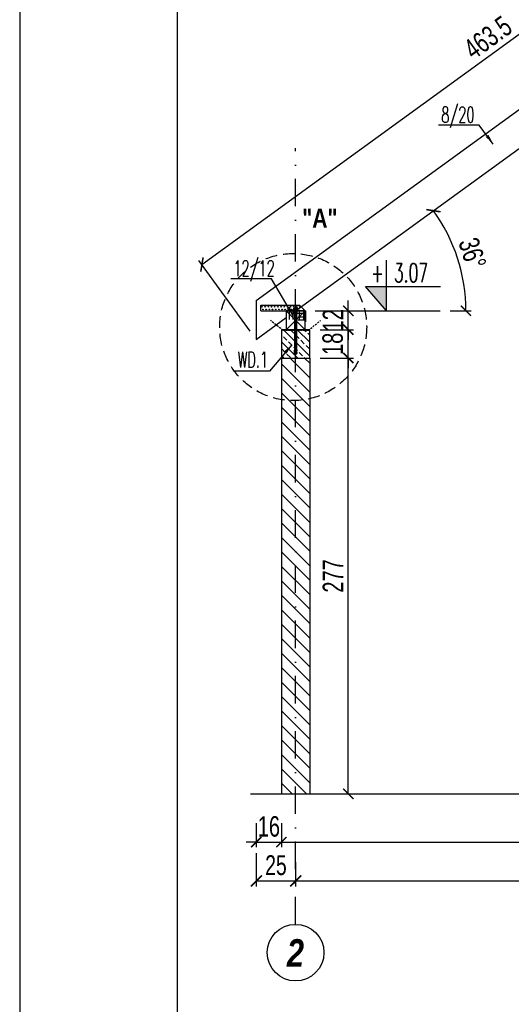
# Model space of a CAD drawing. Extents: x 10476 to 23681, y -304923 to -300723.
# Tile 12 of 25: x 21581 to 21893, y -304397 to -303771. Entities that reach past the tile are written whole.
import ezdxf

# ---------------------------------------------------------------- set-up
doc = ezdxf.new("R2010")
doc.units = 0
doc.header["$MEASUREMENT"] = 0
for name, pattern in [('DASHDOT', [1, 0.5, -0.25, 0, -0.25]), ('DASHED', [0.75, 0.5, -0.25]), ('HIDDEN', [0.375, 0.25, -0.125])]:
    doc.linetypes.add(name, pattern=pattern)
doc.layers.get('0').update_dxf_attribs({"linetype": 'CONTINUOUS'})
doc.layers.get('DEFPOINTS').update_dxf_attribs({"linetype": 'CONTINUOUS'})
doc.layers.add('OBRYS', color=7, linetype='CONTINUOUS')
doc.styles.add('GRYF', font='arialbd.ttf', dxfattribs={"width": 0.8})
doc.styles.add('kursywa', font='arialbi.ttf', dxfattribs={"width": 0.8})
doc.styles.add('RAMKA', font='arial.ttf', dxfattribs={"width": 0.7})
doc.styles.get("Standard").update_dxf_attribs({"font": 'txt.shx', "width": 0.6})
doc.dimstyles.new('1-50', dxfattribs={"dimscale": 6.5, "dimtxt": 2, "dimasz": 1, "dimexe": 0.5, "dimexo": 1, "dimgap": 0.5, "dimtad": 1, "dimrnd": 0.5, "dimdsep": 46, "dimtxsty": 'RAMKA', "dimblk": 'ARCHTICK', "dimcen": 0, "dimclrd": 2, "dimclre": 2, "dimclrt": 7, "dimadec": 0, "dimazin": 2, "dimtfac": 1, "dimtix": 1, "dimtmove": 0, "dimatfit": 3, "dimfxl": 1, "dimtolj": 1, "dimarcsym": 0})
doc.dimstyles.new('1-75', dxfattribs={"dimscale": 7, "dimtxt": 1.8, "dimasz": 1, "dimexe": 0.5, "dimexo": 1, "dimgap": 0.5, "dimtad": 1, "dimrnd": 0.5, "dimdsep": 46, "dimtxsty": 'RAMKA', "dimblk": 'ARCHTICK', "dimcen": 0, "dimclrd": 2, "dimclre": 2, "dimclrt": 7, "dimadec": 0, "dimazin": 2, "dimtfac": 1, "dimtix": 1, "dimtmove": 0, "dimatfit": 3, "dimfxl": 1, "dimtolj": 1, "dimarcsym": 0})

# ---------------------------------------------------------------- blocks, each defined once
blk = doc.blocks.new('_ArchTick')
at = {"color": 0, "linetype": 'Continuous', "const_width": 0.15}
blk.add_lwpolyline([(-0.5, -0.5), (0.5, 0.5)], dxfattribs=at)
blk = doc.blocks.new('*D91')
at = {"color": 2, "lineweight": -2, "ltscale": 35, "transparency": 16777216}
for p, q in [((21771.66, -303986.11), (21792.91, -303986.11)), ((21789.66, -304263.11), (21789.66, -303986.11)), ((21771.66, -304263.11), (21792.91, -304263.11))]:
    blk.add_line(p, q, dxfattribs=at)
at = {"layer": 'DEFPOINTS', "color": 0, "ltscale": 35, "transparency": 16777216}
for p in [(21765.16, -303986.11), (21789.66, -303986.11), (21765.16, -304263.11)]:
    blk.add_point(p, dxfattribs=at)
at = {"color": 2, "lineweight": -2, "ltscale": 35, "transparency": 16777216, "xscale": 6.5, "yscale": 6.5, "zscale": 6.5}
for p, rotation in [((21789.66, -303986.11), 90), ((21789.66, -304263.11), 270)]:
    blk.add_blockref('_ArchTick', p, dxfattribs=dict(at, rotation=rotation))
at = {"color": 7, "ltscale": 35, "transparency": 16777216, "insert": (21779.89, -304124.61), "char_height": 13, "attachment_point": 5, "rotation": 90, "style": 'RAMKA'}
blk.add_mtext('\\A1;277', dxfattribs=at)
blk = doc.blocks.new('*D92')
at = {"color": 2, "lineweight": -2, "ltscale": 35, "transparency": 16777216}
for p, q in [((21789.66, -303968.11), (21789.66, -303961.61)), ((21771.66, -303968.11), (21792.91, -303968.11)), ((21789.66, -303986.11), (21789.66, -303968.11)), ((21771.66, -303986.11), (21792.91, -303986.11)), ((21789.66, -303986.11), (21789.66, -303992.61))]:
    blk.add_line(p, q, dxfattribs=at)
at = {"layer": 'DEFPOINTS', "color": 0, "ltscale": 35, "transparency": 16777216}
for p in [(21765.16, -303968.11), (21789.66, -303968.11), (21765.16, -303986.11)]:
    blk.add_point(p, dxfattribs=at)
at = {"color": 2, "lineweight": -2, "ltscale": 35, "transparency": 16777216, "xscale": 6.5, "yscale": 6.5, "zscale": 6.5}
for p, rotation in [((21789.66, -303968.11), 270), ((21789.66, -303986.11), 90)]:
    blk.add_blockref('_ArchTick', p, dxfattribs=dict(at, rotation=rotation))
at = {"color": 7, "ltscale": 35, "transparency": 16777216, "insert": (21779.78, -303977.11), "char_height": 13, "attachment_point": 5, "rotation": 90, "style": 'RAMKA'}
blk.add_mtext('\\A1;18', dxfattribs=at)
blk = doc.blocks.new('*D93')
at = {"color": 2, "lineweight": -2, "ltscale": 35, "transparency": 16777216}
for p, q in [((21789.66, -303956.11), (21789.66, -303949.61)), ((21768.66, -303956.11), (21792.91, -303956.11)), ((21789.66, -303968.11), (21789.66, -303956.11)), ((21771.66, -303968.11), (21792.91, -303968.11)), ((21789.66, -303968.11), (21789.66, -303974.61))]:
    blk.add_line(p, q, dxfattribs=at)
at = {"layer": 'DEFPOINTS', "color": 0, "ltscale": 35, "transparency": 16777216}
for p in [(21762.16, -303956.11), (21789.66, -303956.11), (21765.16, -303968.11)]:
    blk.add_point(p, dxfattribs=at)
at = {"color": 2, "lineweight": -2, "ltscale": 35, "transparency": 16777216, "xscale": 6.5, "yscale": 6.5, "zscale": 6.5}
for p, rotation in [((21789.66, -303956.11), 270), ((21789.66, -303968.11), 90)]:
    blk.add_blockref('_ArchTick', p, dxfattribs=dict(at, rotation=rotation))
at = {"color": 7, "ltscale": 35, "transparency": 16777216, "insert": (21779.89, -303962.11), "char_height": 13, "attachment_point": 5, "rotation": 90, "style": 'RAMKA'}
blk.add_mtext('\\A1;12', dxfattribs=at)
blk = doc.blocks.new('*D94')
at = {"color": 2, "lineweight": -2, "ltscale": 35, "transparency": 16777216}
blk.add_line((21854.47, -303956.11), (21867.64, -303956.11), dxfattribs=at)
blk.add_arc((21756.16, -303956.11), 108.23, 360, 36, dxfattribs=at)
at = {"layer": 'DEFPOINTS', "color": 0, "ltscale": 35, "transparency": 16777216}
for p in [(22106.17, -303701.81), (21862.03, -303933.6), (21756.16, -303956.11), (21780.79, -303956.11), (21847.97, -303956.11)]:
    blk.add_point(p, dxfattribs=at)
at = {"color": 2, "lineweight": -2, "ltscale": 35, "transparency": 16777216, "xscale": 6.5, "yscale": 6.5, "zscale": 6.5}
for p, rotation in [((21843.72, -303892.49), 126.0000000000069), ((21864.39, -303956.11), 269.999999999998)]:
    blk.add_blockref('_ArchTick', p, dxfattribs=dict(at, rotation=rotation))
at = {"color": 7, "ltscale": 35, "transparency": 16777216, "insert": (21868.5, -303919.6), "char_height": 13, "attachment_point": 5, "rotation": 288, "style": 'RAMKA'}
blk.add_mtext('\\A1;36°', dxfattribs=at)
blk = doc.blocks.new('*D95')
at = {"color": 2, "lineweight": -2, "ltscale": 35, "transparency": 16777216}
for p, q in [((22102.35, -303696.55), (22069.72, -303651.64)), ((21696.62, -303926.73), (22071.63, -303654.26)), ((21727.34, -303969.01), (21694.71, -303924.1))]:
    blk.add_line(p, q, dxfattribs=at)
at = {"layer": 'DEFPOINTS', "color": 0, "ltscale": 35, "transparency": 16777216}
for p in [(22071.63, -303654.26), (22106.17, -303701.81), (21731.16, -303974.27)]:
    blk.add_point(p, dxfattribs=at)
at = {"color": 2, "lineweight": -2, "ltscale": 35, "transparency": 16777216, "xscale": 6.5, "yscale": 6.5, "zscale": 6.5}
for p, rotation in [((22071.63, -303654.26), 36.00000000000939), ((21696.62, -303926.73), 216.0000000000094)]:
    blk.add_blockref('_ArchTick', p, dxfattribs=dict(at, rotation=rotation))
at = {"color": 7, "ltscale": 35, "transparency": 16777216, "insert": (21878.31, -303782.49), "char_height": 13, "attachment_point": 5, "rotation": 36, "style": 'RAMKA'}
blk.add_mtext('\\A1;463.5', dxfattribs=at)
blk = doc.blocks.new('*D96')
at = {"color": 2, "lineweight": -2, "ltscale": 35, "transparency": 16777216}
for p, q in [((21731.16, -304281.81), (21731.16, -304296.99)), ((21747.16, -304281.81), (21747.16, -304296.99)), ((21731.16, -304293.74), (21724.66, -304293.74)), ((21731.16, -304293.74), (21747.16, -304293.74)), ((21747.16, -304293.74), (21753.66, -304293.74))]:
    blk.add_line(p, q, dxfattribs=at)
at = {"layer": 'DEFPOINTS', "color": 0, "ltscale": 35, "transparency": 16777216}
for p in [(21731.16, -304275.31), (21747.16, -304275.31), (21747.16, -304293.74)]:
    blk.add_point(p, dxfattribs=at)
at = {"color": 2, "lineweight": -2, "ltscale": 35, "transparency": 16777216, "xscale": 6.5, "yscale": 6.5, "zscale": 6.5}
blk.add_blockref('_ArchTick', (21731.16, -304293.74), dxfattribs=at)
at = {"color": 2, "lineweight": -2, "ltscale": 35, "transparency": 16777216, "xscale": 6.5, "yscale": 6.5, "zscale": 6.5, "rotation": 180}
blk.add_blockref('_ArchTick', (21747.16, -304293.74), dxfattribs=at)
at = {"color": 7, "ltscale": 35, "transparency": 16777216, "insert": (21739.16, -304283.86), "char_height": 13, "attachment_point": 5, "style": 'RAMKA'}
blk.add_mtext('\\A1;16', dxfattribs=at)
blk = doc.blocks.new('*D97')
at = {"color": 2, "lineweight": -2, "ltscale": 35, "transparency": 16777216}
for p, q in [((21747.16, -304281.81), (21747.16, -304296.99)), ((21747.16, -304293.74), (22431.16, -304293.74)), ((22431.16, -304293.64), (22431.16, -304296.99))]:
    blk.add_line(p, q, dxfattribs=at)
at = {"layer": 'DEFPOINTS', "color": 0, "ltscale": 35, "transparency": 16777216}
for p in [(21747.16, -304275.31), (22431.16, -304287.14), (22431.16, -304293.74)]:
    blk.add_point(p, dxfattribs=at)
at = {"color": 2, "lineweight": -2, "ltscale": 35, "transparency": 16777216, "xscale": 6.5, "yscale": 6.5, "zscale": 6.5, "rotation": 180}
blk.add_blockref('_ArchTick', (21747.16, -304293.74), dxfattribs=at)
at = {"color": 2, "lineweight": -2, "ltscale": 35, "transparency": 16777216, "xscale": 6.5, "yscale": 6.5, "zscale": 6.5}
blk.add_blockref('_ArchTick', (22431.16, -304293.74), dxfattribs=at)
at = {"color": 7, "ltscale": 35, "transparency": 16777216, "insert": (22089.16, -304283.86), "char_height": 13, "attachment_point": 5, "style": 'RAMKA'}
blk.add_mtext('\\A1;684', dxfattribs=at)
blk = doc.blocks.new('W')
at = {"layer": 'OBRYS', "linetype": 'Continuous'}
for p, q in [((0, -32.09), (0, 0)), ((0, -32.09), (-13.28, -16.67)), ((-13.28, -16.67), (34.41, -16.67))]:
    blk.add_line(p, q, dxfattribs=at)
blk = doc.blocks.new('*D103')
at = {"color": 2, "lineweight": -2, "ltscale": 35, "transparency": 16777216}
for p, q in [((21731.16, -304300.74), (21731.16, -304321.91)), ((21756.16, -304306.54), (21756.16, -304321.91)), ((21731.16, -304318.41), (21756.16, -304318.41))]:
    blk.add_line(p, q, dxfattribs=at)
at = {"layer": 'DEFPOINTS', "color": 0, "ltscale": 35, "transparency": 16777216}
for p in [(21731.16, -304293.74), (21756.16, -304299.54), (21756.16, -304318.41)]:
    blk.add_point(p, dxfattribs=at)
at = {"color": 2, "lineweight": -2, "ltscale": 35, "transparency": 16777216, "xscale": 7, "yscale": 7, "zscale": 7, "rotation": 180}
blk.add_blockref('_ArchTick', (21731.16, -304318.41), dxfattribs=at)
at = {"color": 2, "lineweight": -2, "ltscale": 35, "transparency": 16777216, "xscale": 7, "yscale": 7, "zscale": 7}
blk.add_blockref('_ArchTick', (21756.16, -304318.41), dxfattribs=at)
at = {"color": 7, "ltscale": 35, "transparency": 16777216, "insert": (21743.66, -304308.48), "char_height": 12.6, "attachment_point": 5, "style": 'RAMKA'}
blk.add_mtext('\\A1;25', dxfattribs=at)
blk = doc.blocks.new('*D104')
at = {"color": 2, "lineweight": -2, "ltscale": 35, "transparency": 16777216}
for p, q in [((21756.16, -304306.54), (21756.16, -304321.91)), ((22422.16, -304307.33), (22422.16, -304321.91)), ((21756.16, -304318.41), (22422.16, -304318.41))]:
    blk.add_line(p, q, dxfattribs=at)
at = {"layer": 'DEFPOINTS', "color": 0, "ltscale": 35, "transparency": 16777216}
for p in [(21756.16, -304299.54), (22422.16, -304300.33), (22422.16, -304318.41)]:
    blk.add_point(p, dxfattribs=at)
at = {"color": 2, "lineweight": -2, "ltscale": 35, "transparency": 16777216, "xscale": 7, "yscale": 7, "zscale": 7, "rotation": 180}
blk.add_blockref('_ArchTick', (21756.16, -304318.41), dxfattribs=at)
at = {"color": 2, "lineweight": -2, "ltscale": 35, "transparency": 16777216, "xscale": 7, "yscale": 7, "zscale": 7}
blk.add_blockref('_ArchTick', (22422.16, -304318.41), dxfattribs=at)
at = {"color": 7, "ltscale": 35, "transparency": 16777216, "insert": (22089.16, -304308.48), "char_height": 12.6, "attachment_point": 5, "style": 'RAMKA'}
blk.add_mtext('\\A1;666', dxfattribs=at)

msp = doc.modelspace()

# ---------------------------------------------------------------- hatches: boundary and pattern name
at = {"linetype": 'Continuous', "ltscale": 35}
h = msp.add_hatch(dxfattribs=at)
h.set_pattern_fill('ANSI33', scale=25, angle=-90, style=0)
h.set_pattern_definition([(315, (191703.746, -280476.76), (4.41941738, 4.41941738), []), (315, (191703.746, -280481.1795), (4.41941738, 4.41941738), [3.125, -1.5625])])
h.paths.add_polyline_path([(21747.16027, -303986.10734), (21765.16027, -303986.10734), (21765.16027, -303968.10734), (21747.16027, -303968.10734)])
at = {"linetype": 'DASHDOT', "ltscale": 35}
h = msp.add_hatch(dxfattribs=at)
h.set_pattern_fill('CEGŁA_ZWYKŁA', color=2, scale=100, angle=-90, style=0, pattern_type=2)
h.set_pattern_definition([(315, (53908.0826, -166799.379), (4.5961939, 4.5961939), [])])
h.paths.add_polyline_path([(21747.16027, -303986.10734), (21747.16027, -304263.10734), (21765.16027, -304263.10734), (21765.16027, -303986.10734), (21752.16027, -303986.10734)])

# ---------------------------------------------------------------- linework, layer by layer
at = {"color": 7, "ltscale": 35}
for p, q in [((21731.16027, -303949.54954), (22089.16027, -303689.44732)), ((21756.16027, -303956.10734), (21952.98288, -303813.10734)), ((21731.16027, -303949.54954), (21731.16027, -303974.2709)), ((21731.16027, -303974.2709), (21750.16027, -303960.46659))]:
    msp.add_line(p, q, dxfattribs=at)
at = {"color": 2, "linetype": 'DASHDOT', "ltscale": 35}
msp.add_line((21756.16027, -304346.00926), (21756.16027, -303852.81008), dxfattribs=at)
at = {"color": 7}
for p, q in [((21734.16027, -303956.10734), (21734.16027, -303952.60734)), ((21734.16027, -303952.60734), (21758.66027, -303952.60734)), ((21734.16027, -303956.10734), (21762.55963, -303956.10734))]:
    msp.add_line(p, q, dxfattribs=at)
at = {"color": 2, "linetype": 'Continuous'}
for p, q in [((21756.16027, -303953.38115), (21756.16027, -303963.40082)), ((21754.66027, -303955.80734), (21757.66027, -303955.80734)), ((21754.66027, -303956.10734), (21754.66027, -303955.80734)), ((21757.66027, -303956.10734), (21754.66027, -303956.10734)), ((21754.96027, -303954.50734), (21754.77427, -303954.61473)), ((21754.77427, -303954.61473), (21754.77427, -303955.69995)), ((21754.77427, -303955.69995), (21754.96027, -303955.80734)), ((21757.36027, -303954.50734), (21754.96027, -303954.50734)), ((21755.36027, -303954.34139), (21755.54432, -303954.15734)), ((21756.96027, -303954.34139), (21755.36027, -303954.34139)), ((21755.36027, -303954.34139), (21755.36027, -303954.50734)), ((21755.36027, -303956.10734), (21755.36027, -303979.65734)), ((21755.46727, -303955.69995), (21755.46727, -303954.61473)), ((21755.48297, -303954.50734), (21755.48297, -303954.21869)), ((21755.54432, -303954.15734), (21756.77622, -303954.15734)), ((21755.66027, -303953.90734), (21755.56027, -303954.00734)), ((21755.56027, -303954.15734), (21755.56027, -303954.00734)), ((21755.56027, -303954.00734), (21756.76027, -303954.00734)), ((21756.66027, -303953.90734), (21755.66027, -303953.90734)), ((21756.76027, -303954.00734), (21756.66027, -303953.90734)), ((21756.76027, -303954.15734), (21756.76027, -303954.00734)), ((21756.77622, -303954.15734), (21756.96027, -303954.34139)), ((21756.83757, -303954.50734), (21756.83757, -303954.21869)), ((21756.85327, -303954.61473), (21756.85327, -303955.69995)), ((21756.96027, -303954.34139), (21756.96027, -303954.50734)), ((21756.96027, -303979.65734), (21756.96027, -303956.10734)), ((21757.54627, -303954.61473), (21757.36027, -303954.50734)), ((21757.36027, -303955.80734), (21757.54627, -303955.69995)), ((21757.54627, -303955.69995), (21757.54627, -303954.61473)), ((21757.66027, -303955.80734), (21757.66027, -303956.10734)), ((21755.56027, -303964.55109), (21755.56027, -303963.76285)), ((21755.56027, -303963.76285), (21756.16027, -303963.76285)), ((21756.16027, -303964.55109), (21755.56027, -303964.55109)), ((21756.06027, -303961.86285), (21755.66027, -303961.86285)), ((21755.66027, -303961.86285), (21755.66027, -303962.05109)), ((21755.66027, -303962.05109), (21756.06027, -303962.05109)), ((21755.66027, -303962.93344), (21755.66027, -303962.1099)), ((21755.66027, -303962.1099), (21755.82498, -303962.1099)), ((21755.82498, -303962.93344), (21755.66027, -303962.93344)), ((21755.66027, -303963.36873), (21755.66027, -303963.1805)), ((21755.66027, -303963.1805), (21755.89556, -303963.1805)), ((21756.06027, -303963.36873), (21755.66027, -303963.36873)), ((21756.06027, -303963.42756), (21755.66027, -303963.42756)), ((21755.66027, -303963.42756), (21755.66027, -303963.61579)), ((21755.66027, -303963.61579), (21756.06027, -303963.61579)), ((21756.06027, -303963.67462), (21755.66027, -303963.67462)), ((21755.66027, -303963.67462), (21755.66027, -303963.86285)), ((21755.66027, -303963.86285), (21755.77792, -303963.86285)), ((21755.77792, -303964.26285), (21755.66027, -303964.26285)), ((21755.66027, -303964.26285), (21755.66027, -303964.45109)), ((21755.66027, -303964.45109), (21756.06027, -303964.45109)), ((21755.77792, -303963.86285), (21755.77792, -303964.26285)), ((21755.82498, -303962.1099), (21755.82498, -303962.42755)), ((21755.82498, -303962.42755), (21756.06027, -303962.42755)), ((21756.06027, -303962.61578), (21755.82498, -303962.61578)), ((21755.82498, -303962.61578), (21755.82498, -303962.93344)), ((21755.89556, -303962.80402), (21756.06027, -303962.80402)), ((21755.89556, -303963.1805), (21755.89556, -303962.80402)), ((21755.94262, -303964.26285), (21755.94262, -303963.86285)), ((21755.94262, -303963.86285), (21756.06027, -303963.86285)), ((21756.06027, -303964.26285), (21755.94262, -303964.26285)), ((21756.06027, -303962.05109), (21756.06027, -303961.86285)), ((21756.06027, -303962.42755), (21756.06027, -303962.61578)), ((21756.06027, -303962.80402), (21756.06027, -303963.36873)), ((21756.06027, -303963.61579), (21756.06027, -303963.42756)), ((21756.06027, -303963.86285), (21756.06027, -303963.67462)), ((21756.06027, -303964.45109), (21756.06027, -303964.26285)), ((21756.16027, -303963.76285), (21756.16027, -303964.55109)), ((21756.16027, -303964.92026), (21756.16027, -303984.06944)), ((21755.26364, -303982.48125), (21755.24816, -303982.81584)), ((21755.24816, -303982.81584), (21755.37496, -303982.82248)), ((21755.30749, -303981.53385), (21755.26364, -303982.48125)), ((21755.36335, -303980.32699), (21755.30749, -303981.53385)), ((21755.36027, -303979.65734), (21755.36027, -303979.80739)), ((21755.36027, -303979.80739), (21756.96027, -303979.80739)), ((21755.37496, -303982.82248), (21755.51361, -303982.69778)), ((21755.79724, -303980.32699), (21755.37548, -303980.32699)), ((21756.94027, -303979.80739), (21755.38027, -303979.80739)), ((21755.38039, -303983.20734), (21755.38039, -303982.81902)), ((21755.38039, -303982.85388), (21756.94015, -303982.85388)), ((21756.94015, -303983.20734), (21755.38039, -303983.20734)), ((21755.38039, -303983.20734), (21755.58039, -303983.40734)), ((21755.51361, -303982.69778), (21755.59108, -303982.52136)), ((21755.58039, -303983.40734), (21756.74015, -303983.40734)), ((21755.5812, -303979.8672), (21755.5812, -303980.32699)), ((21755.59108, -303982.52136), (21755.64803, -303982.33424)), ((21755.64803, -303982.33424), (21755.70517, -303982.15424)), ((21755.70517, -303982.15424), (21755.73591, -303981.56758)), ((21755.78354, -303980.5883), (21755.79724, -303980.32699)), ((21756.93361, -303980.32699), (21755.96059, -303980.32699)), ((21755.96059, -303980.32699), (21755.97429, -303980.5883)), ((21756.02269, -303981.59703), (21756.05393, -303982.19322)), ((21756.05393, -303982.19322), (21756.10181, -303982.35479)), ((21756.10181, -303982.35479), (21756.14777, -303982.52161)), ((21756.14777, -303982.52161), (21756.22606, -303982.69682)), ((21756.22606, -303982.69682), (21756.34706, -303982.80063)), ((21756.34706, -303982.80063), (21756.57233, -303982.84205)), ((21756.57233, -303982.84205), (21756.71984, -303982.82384)), ((21756.71984, -303982.82384), (21756.85071, -303982.75449)), ((21756.73934, -303980.32699), (21756.73934, -303979.8672)), ((21756.74015, -303983.40734), (21756.94015, -303983.20734)), ((21756.85071, -303982.75449), (21756.94759, -303982.63838)), ((21756.94015, -303982.6509), (21756.94015, -303983.20734)), ((21757.0327, -303982.01765), (21756.94409, -303980.32699)), ((21756.94759, -303982.63838), (21756.99757, -303982.50177)), ((21756.96027, -303979.80739), (21756.96027, -303979.65734))]:
    msp.add_line(p, q, dxfattribs=at)
at = {"color": 7, "ltscale": 25}
for p, q in [((21762.16027, -303956.10734), (21758.66027, -303952.60734)), ((21762.55963, -303963.19894), (21762.55963, -303956.10734))]:
    msp.add_line(p, q, dxfattribs=at)
at = {"color": 2, "ltscale": 35}
for p, q in [((21750.16027, -303968.10734), (21762.16027, -303956.10734)), ((21762.16027, -303968.10734), (21750.16027, -303956.10734)), ((21769.22035, -303956.10734), (21827.07946, -303956.10734)), ((21780.78667, -303956.10734), (21847.96937, -303956.10734)), ((21727.41336, -304263.10734), (22480.43774, -304263.10734))]:
    msp.add_line(p, q, dxfattribs=at)
at = {"color": 2, "ltscale": 25}
for p, q in [((21752.18981, -303955.88468), (21751.86019, -303955.88468)), ((21752.03591, -303955.87941), (21752.03591, -303961.58018)), ((21754.52205, -303955.88468), (21754.19243, -303955.88468)), ((21754.36815, -303955.87941), (21754.36815, -303961.58018)), ((21756.93045, -303955.88468), (21756.60082, -303955.88468)), ((21756.77655, -303955.87941), (21756.77655, -303961.58018)), ((21762.7685, -303957.90362), (21757.61089, -303957.90362)), ((21758.54166, -303955.88468), (21758.21203, -303955.88468)), ((21758.38776, -303955.87941), (21758.38776, -303961.58018)), ((21761.27952, -303955.88468), (21760.94989, -303955.88468)), ((21761.12562, -303955.87941), (21761.12562, -303961.58018)), ((21762.76037, -303958.15445), (21762.76037, -303957.69981)), ((21762.7685, -303960.08378), (21757.61089, -303960.08378)), ((21762.7685, -303962.08618), (21757.61089, -303962.08618)), ((21762.76037, -303960.33461), (21762.76037, -303959.87997)), ((21762.76037, -303962.33701), (21762.76037, -303961.88237))]:
    msp.add_line(p, q, dxfattribs=at)
at = {"color": 7, "linetype": 'Continuous'}
for p, q in [((21756.96027, -303958.15734), (21755.36027, -303958.15734)), ((21755.48297, -303958.15734), (21755.48297, -303956.10734)), ((21756.83757, -303956.10734), (21756.83757, -303958.15734))]:
    msp.add_line(p, q, dxfattribs=at)
at = {"color": 1, "linetype": 'HIDDEN', "ltscale": 5}
for p, q in [((21748.16027, -303968.60734), (21740.2466, -303962.21218)), ((21764.16027, -303968.60734), (21772.07394, -303962.21218)), ((21764.16027, -303968.60734), (21748.16027, -303968.60734))]:
    msp.add_line(p, q, dxfattribs=at)
at = {"linetype": 'Continuous'}
for p, q in [((21747.16027, -303986.10734), (21747.16027, -304263.10734)), ((21765.16027, -303986.10734), (21765.16027, -304263.10734))]:
    msp.add_line(p, q, dxfattribs=at)
at = {"color": 7, "ltscale": 35}
for points in [[(21580.79, -304923.19), (23680.79, -304923.19), (23680.79, -303438.19), (21580.79, -303438.19)], [(21680.79, -304898.19), (23655.79, -304898.19), (23655.79, -303463.19), (21680.79, -303463.19)], [(21750.16027, -303968.10734), (21762.16027, -303968.10734), (21762.16027, -303956.10734), (21750.16027, -303956.10734)], [(21747.16027, -303968.10734), (21747.16027, -303986.10734), (21765.16027, -303986.10734), (21765.16027, -303968.10734)]]:
    msp.add_lwpolyline(points, close=True, dxfattribs=at)
at = {"color": 2, "linetype": 'DASHED', "ltscale": 15}
msp.add_circle((21754.61248, -303966.43734), 46.71398, dxfattribs=at)
at = {"color": 7, "ltscale": 25}
for centre in [(21734.72593, -303953.49999), (21736.78, -303953.49999), (21738.83407, -303953.49999), (21740.81837, -303953.49999), (21742.80282, -303953.49999), (21744.89163, -303953.49999), (21746.9457, -303953.49999), (21748.92999, -303953.49999), (21750.91445, -303953.49999), (21752.8989, -303953.49999), (21754.88335, -303953.49999), (21756.86781, -303953.49999), (21758.85226, -303953.49999), (21735.4223, -303955.20495), (21737.47638, -303955.20495), (21739.46067, -303955.20495), (21741.44512, -303955.20495), (21743.53393, -303955.20495), (21745.588, -303955.20495), (21747.57229, -303955.20495), (21749.55675, -303955.20495), (21751.5412, -303955.20495), (21753.52565, -303955.20495)]:
    msp.add_circle(centre, 0.20886, dxfattribs=at)
at = {"color": 2, "ltscale": 35}
msp.add_circle((21756.16027, -304363.99315), 17.9839, dxfattribs=at)
at = {"color": 2, "linetype": 'Continuous'}
for centre, radius, start, end in [((21755.12077, -303955.12005), 0.61271, 55.56153, 124.43847), ((21755.12077, -303955.19463), 0.61271, 235.561531, 304.43847), ((21756.16027, -303956.7971), 2.28976, 72.38303, 107.61697), ((21756.16027, -303953.51758), 2.28976, 252.383031, 287.61697), ((21757.19977, -303955.12005), 0.61271, 55.56153, 124.43847), ((21757.19977, -303955.19463), 0.61271, 235.561531, 304.43847), ((21755.52138, -303979.8672), 0.05982, 0, 90), ((21755.87617, -303981.61275), 0.14736, 6.12525, 162.14817), ((21755.87891, -303980.57388), 0.09645, 188.597941, 351.40206), ((21756.79915, -303979.8672), 0.05982, 90, 180), ((21755.08537, -303982.1197), 1.95, 348.70072, 2.99999)]:
    msp.add_arc(centre, radius, start, end, dxfattribs=at)
msp.add_solid([(21813.91596, -303956.10734), (21800.63382, -303940.68895), (21813.91596, -303940.68895)], dxfattribs=at)

# ---------------------------------------------------------------- block references
msp.add_blockref('W', (21813.91596, -303924.01644))

# ---------------------------------------------------------------- texts
at = {"color": 7, "ltscale": 35, "width": 0.6}
for s, p in [('8/20', (21848.76598, -303836.44827)), ('12/12', (21716.64082, -303934.09527)), ('WD.1', (21719.31535, -303992.12689))]:
    msp.add_text(s, height=10, dxfattribs=at).set_placement(p)
at = {"style": 'GRYF', "width": 0.8}
msp.add_text('"A"', height=12, dxfattribs=at).set_placement((21760.36897, -303903.26818))
at = {"width": 0.6}
msp.add_text('+ 3.07', height=12, dxfattribs=at).set_placement((21804.25596, -303937.94554))
at = {"color": 2, "ltscale": 35, "style": 'kursywa', "width": 0.8}
msp.add_text('2', height=17.5616, dxfattribs=at).set_placement((21750.58475, -304373.00456, -15.80544))

# ---------------------------------------------------------------- dimensions: what is measured, and where the dimension line sits
at = {"color": 2, "ltscale": 35}
dim = msp.add_aligned_dim(p1=(21731.16027, -303974.2709), p2=(22106.17329, -303701.808), distance=58.76717, dimstyle='1-50', dxfattribs=at)
dim.commit()
dim.dimension.update_dxf_attribs({"geometry": '*D95', "text_midpoint": (21878.31, -303782.49311)})
dim = msp.add_angular_dim_2l(base=(21862.02902, -303933.60424), line1=((21780.78667, -303956.10734), (21847.96937, -303956.10734)), line2=((21756.16027, -303956.10734), (22106.17329, -303701.808)), dimstyle='1-50', dxfattribs=at)
dim.commit()
dim.dimension.update_dxf_attribs({"geometry": '*D94', "text_midpoint": (21868.50458, -303919.60446)})
at = {"color": 7, "ltscale": 35}
for base, p1, p2, picture, middle in [((21789.66308, -303956.10734), (21765.16027, -303968.10734), (21762.16027, -303956.10734), '*D93', (21779.88647, -303962.10734)), ((21789.66308, -303968.10734), (21765.16027, -303986.10734), (21765.16027, -303968.10734), '*D92', (21779.77563, -303977.10734))]:
    dim = msp.add_linear_dim(base=base, p1=p1, p2=p2, angle=90, dimstyle='1-50', override={"dimtmove": 1}, dxfattribs=at)
    dim.commit()
    dim.dimension.update_dxf_attribs({"geometry": picture, "text_midpoint": middle})
dim = msp.add_linear_dim(base=(21789.66308, -303986.10734), p1=(21765.16027, -304263.10734), p2=(21765.16027, -303986.10734), angle=90, dimstyle='1-50', dxfattribs=at)
dim.commit()
dim.dimension.update_dxf_attribs({"geometry": '*D91', "text_midpoint": (21779.88647, -304124.60734)})
at = {"color": 2, "ltscale": 35}
for base, p1, p2, dimstyle, picture, middle in [((21747.16027, -304293.74388), (21731.16027, -304275.30781), (21747.16027, -304275.30781), '1-50', '*D96', (21739.16027, -304283.85643)), ((21756.16027, -304318.41335), (21731.16027, -304293.74388), (21756.16027, -304299.54335), '1-75', '*D103', (21743.66027, -304308.48013))]:
    dim = msp.add_linear_dim(base=base, p1=p1, p2=p2, dimstyle=dimstyle, dxfattribs=at)
    dim.commit()
    dim.dimension.update_dxf_attribs({"geometry": picture, "text_midpoint": middle})
for base, p1, p2, dimstyle, picture, middle in [((22431.16027, -304293.74388), (21747.16027, -304275.30781), (22431.16027, -304287.14425), '1-50', '*D97', (22089.16027, -304283.85643)), ((22422.16027, -304318.41335), (21756.16027, -304299.54335), (22422.16027, -304300.33335), '1-75', '*D104', (22089.16027, -304308.48013))]:
    dim = msp.add_linear_dim(base=base, p1=p1, p2=p2, dimstyle=dimstyle, override={"dimtmove": 1}, dxfattribs=at)
    dim.commit()
    dim.dimension.update_dxf_attribs({"geometry": picture, "text_midpoint": middle})

# ---------------------------------------------------------------- leaders
for points in [[(21881.72977, -303850.14335), (21872.86977, -303838.12469), (21847.00977, -303838.12469)], [(21754.81998, -303959.55712), (21740.74461, -303935.77169), (21714.88461, -303935.77169)], [(21753.79977, -303977.66335), (21739.62693, -303994.42908), (21716.75742, -303994.42908)]]:
    msp.add_leader(points, dimstyle='1-50', override={"dimgap": 0.6, "dimtad": 0}, dxfattribs=at)

doc.saveas('drawing.dxf')
